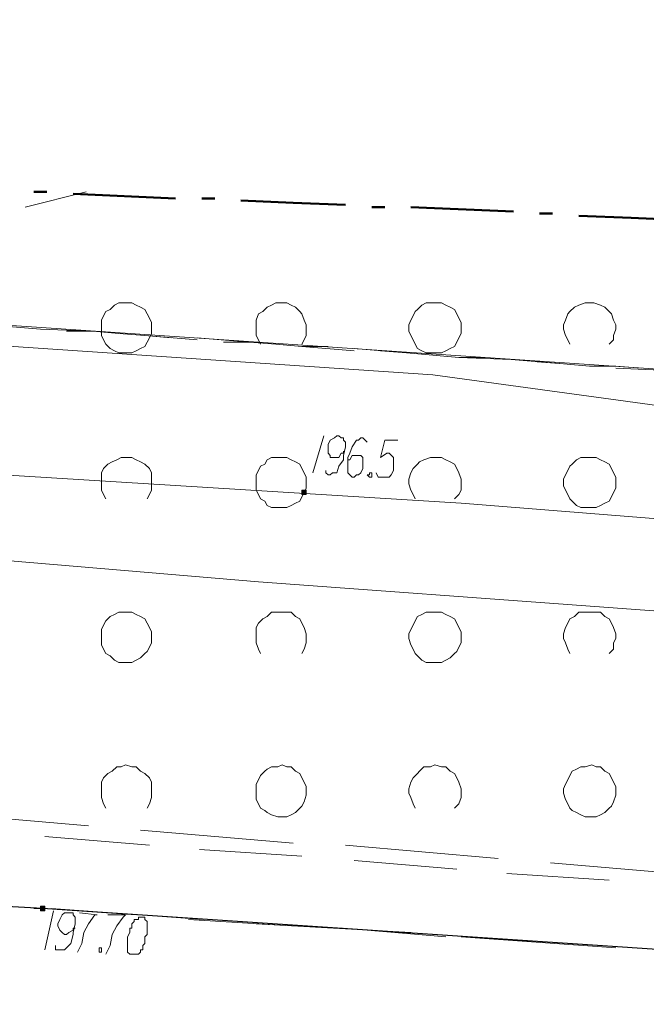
# Model space of a CAD drawing. Header units: metres. Extents: x 7431553 to 7432401, y 5544342 to 5544539.
# Tile 176 of 180: x 7432251 to 7432264, y 5544505 to 5544524. Entities that reach past the tile are written whole.
import ezdxf

# ---------------------------------------------------------------- set-up
doc = ezdxf.new("R2010")
doc.units = ezdxf.units.M
doc.header["$MEASUREMENT"] = 0
doc.layers.add('BG-PR90-PB-PZT-PZT01_2026_04_14$0$MAPA DCP', color=7, linetype='Continuous', lineweight=0)
doc.layers.add('PRIMETECH_XREF', color=7, linetype='Continuous', lineweight=5)

# ---------------------------------------------------------------- blocks, each defined once
blk = doc.blocks.new('BG-PR90-PB-PZT-PZT01_2026_04_14$0$Naddrwiną2025_v2klauzulap')
at = {"layer": 'BG-PR90-PB-PZT-PZT01_2026_04_14$0$MAPA DCP', "linetype": 'Continuous', "lineweight": 0, "transparency": 33554559}
for color, points in [(1, [(7431647.613, 5544671.154), (7431647.613, 5544671.154), (7431647.655, 5544671.154), (7431647.655, 5544671.154), (7431647.655, 5544671.154), (7431647.655, 5544671.197), (7431647.655, 5544671.197), (7431647.655, 5544671.197), (7431647.655, 5544671.197), (7431647.655, 5544671.239), (7431647.655, 5544671.239), (7431647.613, 5544671.239), (7431647.613, 5544671.239), (7431647.613, 5544671.239), (7431647.613, 5544671.239), (7431647.57, 5544671.239), (7431647.57, 5544671.197), (7431647.57, 5544671.197), (7431647.57, 5544671.197), (7431647.57, 5544671.197), (7431647.57, 5544671.154), (7431647.57, 5544671.154)]), (256, [(7431655.698, 5544666.074), (7431655.698, 5544666.074), (7431655.741, 5544666.074), (7431655.741, 5544666.074), (7431655.741, 5544666.074), (7431655.741, 5544666.117), (7431655.741, 5544666.117), (7431655.741, 5544666.117), (7431655.741, 5544666.117), (7431655.741, 5544666.159), (7431655.741, 5544666.159), (7431655.698, 5544666.159), (7431655.698, 5544666.159), (7431655.698, 5544666.159), (7431655.698, 5544666.159), (7431655.656, 5544666.159), (7431655.656, 5544666.117), (7431655.656, 5544666.117), (7431655.656, 5544666.117), (7431655.656, 5544666.117), (7431655.656, 5544666.074), (7431655.656, 5544666.074)])]:
    blk.add_hatch(color=color, dxfattribs=at).paths.add_polyline_path(points)
at = {"layer": 'BG-PR90-PB-PZT-PZT01_2026_04_14$0$MAPA DCP', "linetype": 'Continuous', "lineweight": 18, "transparency": 33554687}
for points in [[(7431647.782, 5544690.374), (7431650.83, 5544686.987), (7431669.838, 5544671.027), (7431674.706, 5544669.419), (7431674.071, 5544660.444), (7431673.859, 5544657.311), (7431673.182, 5544646.728), (7431669.795, 5544596.859), (7431670.727, 5544580.519), (7431669.541, 5544576.582), (7431663.784, 5544577.725), (7431638.977, 5544582.635), (7431654.894, 5544603.76), (7431656.037, 5544608.713), (7431647.147, 5544632.165), (7431642.49, 5544637.711), (7431645.919, 5544688.426), (7431646.046, 5544690.585)], [(7431643.422, 5544690.67), (7431644.268, 5544689.273), (7431645.919, 5544688.426), (7431642.49, 5544637.711), (7431640.585, 5544639.531)], [(7431644.734, 5544676.361), (7431644.649, 5544676.319), (7431644.565, 5544676.277), (7431644.438, 5544676.234), (7431644.353, 5544676.234), (7431644.268, 5544676.277), (7431644.141, 5544676.319), (7431644.099, 5544676.361), (7431644.014, 5544676.446), (7431643.972, 5544676.531), (7431643.93, 5544676.658), (7431643.93, 5544676.742), (7431643.93, 5544676.827), (7431643.972, 5544676.954), (7431644.014, 5544677.039), (7431644.099, 5544677.123), (7431644.141, 5544677.166), (7431644.268, 5544677.208), (7431644.353, 5544677.25), (7431644.438, 5544677.25), (7431644.565, 5544677.208), (7431644.649, 5544677.208), (7431644.734, 5544677.123)], [(7431650.745, 5544676.361), (7431650.661, 5544676.319), (7431650.534, 5544676.277), (7431650.449, 5544676.234), (7431650.364, 5544676.234), (7431650.237, 5544676.277), (7431650.153, 5544676.319), (7431650.068, 5544676.361), (7431650.026, 5544676.446), (7431649.941, 5544676.531), (7431649.941, 5544676.658), (7431649.941, 5544676.742), (7431649.941, 5544676.827), (7431649.941, 5544676.954), (7431650.026, 5544677.039), (7431650.068, 5544677.123), (7431650.153, 5544677.166), (7431650.237, 5544677.208), (7431650.364, 5544677.25), (7431650.449, 5544677.25), (7431650.534, 5544677.208), (7431650.661, 5544677.208), (7431650.745, 5544677.123)], [(7431656.249, 5544674.245), (7431656.46, 5544677.25)], [(7431655.148, 5544677.123), (7431655.021, 5544675.134)], [(7431656.291, 5544674.922), (7431656.418, 5544676.954)], [(7431647.74, 5544673.356), (7431647.655, 5544673.313), (7431647.57, 5544673.271), (7431647.443, 5544673.229), (7431647.358, 5544673.229), (7431647.232, 5544673.271), (7431647.147, 5544673.313), (7431647.062, 5544673.398), (7431647.02, 5544673.44), (7431646.978, 5544673.525), (7431646.935, 5544673.652), (7431646.935, 5544673.737), (7431646.935, 5544673.864), (7431646.978, 5544673.948), (7431647.02, 5544674.033), (7431647.062, 5544674.118), (7431647.147, 5544674.16), (7431647.232, 5544674.202), (7431647.358, 5544674.245), (7431647.443, 5544674.245), (7431647.57, 5544674.245), (7431647.655, 5544674.202), (7431647.74, 5544674.118)], [(7431653.751, 5544673.356), (7431653.666, 5544673.313), (7431653.539, 5544673.271), (7431653.455, 5544673.229), (7431653.37, 5544673.229), (7431653.243, 5544673.271), (7431653.158, 5544673.313), (7431653.074, 5544673.398), (7431653.031, 5544673.44), (7431652.947, 5544673.525), (7431652.947, 5544673.652), (7431652.904, 5544673.737), (7431652.947, 5544673.864), (7431652.947, 5544673.948), (7431653.031, 5544674.033), (7431653.074, 5544674.118), (7431653.158, 5544674.16), (7431653.243, 5544674.202), (7431653.37, 5544674.245), (7431653.455, 5544674.245), (7431653.539, 5544674.245), (7431653.666, 5544674.202), (7431653.751, 5544674.118)], [(7431654.936, 5544674.16), (7431654.767, 5544672.17)], [(7431656.079, 5544671.959), (7431656.249, 5544673.948)], [(7431655.995, 5544670.265), (7431656.164, 5544673.271)], [(7431644.734, 5544670.35), (7431644.649, 5544670.308), (7431644.565, 5544670.265), (7431644.268, 5544670.265), (7431644.141, 5544670.308), (7431644.099, 5544670.392), (7431644.014, 5544670.477), (7431643.972, 5544670.562), (7431643.93, 5544670.646), (7431643.93, 5544670.731), (7431643.93, 5544670.858), (7431643.972, 5544670.943), (7431644.014, 5544671.027), (7431644.099, 5544671.112), (7431644.141, 5544671.154), (7431644.268, 5544671.197), (7431644.353, 5544671.239), (7431644.438, 5544671.239), (7431644.565, 5544671.239), (7431644.649, 5544671.197), (7431644.734, 5544671.154)], [(7431650.745, 5544670.35), (7431650.661, 5544670.308), (7431650.534, 5544670.265), (7431650.237, 5544670.265), (7431650.153, 5544670.308), (7431650.068, 5544670.392), (7431650.026, 5544670.477), (7431649.941, 5544670.562), (7431649.941, 5544670.646), (7431649.941, 5544670.731), (7431649.941, 5544670.858), (7431649.941, 5544670.943), (7431650.026, 5544671.027), (7431650.068, 5544671.112), (7431650.153, 5544671.154), (7431650.237, 5544671.197), (7431650.364, 5544671.239), (7431650.449, 5544671.239), (7431650.534, 5544671.239), (7431650.661, 5544671.197), (7431650.745, 5544671.154)], [(7431654.682, 5544671.154), (7431654.555, 5544669.165)], [(7431655.91, 5544668.953), (7431656.037, 5544670.943)], [(7431655.698, 5544666.286), (7431655.91, 5544669.249)], [(7431647.74, 5544667.344), (7431647.655, 5544667.302), (7431647.57, 5544667.26), (7431647.232, 5544667.26), (7431647.147, 5544667.302), (7431647.062, 5544667.387), (7431647.02, 5544667.471), (7431646.978, 5544667.556), (7431646.935, 5544667.641), (7431646.935, 5544667.725), (7431646.935, 5544667.852), (7431646.978, 5544667.937), (7431647.02, 5544668.022), (7431647.062, 5544668.106), (7431647.147, 5544668.191), (7431647.232, 5544668.233), (7431647.358, 5544668.233), (7431647.443, 5544668.233), (7431647.57, 5544668.233), (7431647.655, 5544668.191), (7431647.74, 5544668.149)], [(7431653.751, 5544667.344), (7431653.666, 5544667.302), (7431653.539, 5544667.26), (7431653.243, 5544667.26), (7431653.158, 5544667.302), (7431653.074, 5544667.387), (7431653.031, 5544667.471), (7431652.947, 5544667.556), (7431652.947, 5544667.641), (7431652.904, 5544667.725), (7431652.947, 5544667.852), (7431652.947, 5544667.937), (7431653.031, 5544668.022), (7431653.074, 5544668.106), (7431653.158, 5544668.191), (7431653.243, 5544668.233), (7431653.37, 5544668.233), (7431653.455, 5544668.233), (7431653.539, 5544668.233), (7431653.666, 5544668.191), (7431653.751, 5544668.149)], [(7431654.471, 5544668.191), (7431654.301, 5544666.159)], [(7431655.698, 5544665.947), (7431655.698, 5544666.117), (7431655.825, 5544667.937)], [(7431642.067, 5544665.778), (7431641.771, 5544666.963)]]:
    blk.add_lwpolyline(points, dxfattribs=at)
at = {"layer": 'BG-PR90-PB-PZT-PZT01_2026_04_14$0$MAPA DCP', "color": 30, "linetype": 'Continuous', "lineweight": 18, "true_color": 0xff6500, "transparency": 33554687}
blk.add_lwpolyline([(7431638.68, 5544596.69), (7431641.136, 5544616.417), (7431642.236, 5544627.72), (7431643.337, 5544644.273), (7431645.327, 5544673.694), (7431647.613, 5544690.416)], dxfattribs=at)
at = {"layer": 'BG-PR90-PB-PZT-PZT01_2026_04_14$0$MAPA DCP', "color": 1, "linetype": 'Continuous', "lineweight": 18, "transparency": 33554687}
for points in [[(7431638.426, 5544590.425), (7431640.882, 5544604.056), (7431644.438, 5544628.398), (7431646.47, 5544652.358), (7431647.824, 5544674.245), (7431649.094, 5544690.162)], [(7431639.485, 5544588.266), (7431644.988, 5544618.026), (7431645.75, 5544622.64), (7431647.147, 5544644.273), (7431649.348, 5544670.308), (7431650.788, 5544689.908)], [(7431654.809, 5544675.98), (7431655.063, 5544678.944)], [(7431654.471, 5544672.001), (7431654.725, 5544674.964)], [(7431654.174, 5544668.022), (7431654.428, 5544670.985)], [(7431653.836, 5544664), (7431654.09, 5544667.006)]]:
    blk.add_lwpolyline(points, dxfattribs=at)
at = {"layer": 'BG-PR90-PB-PZT-PZT01_2026_04_14$0$MAPA DCP', "linetype": 'Continuous', "lineweight": 25, "transparency": 33554687}
blk.add_lwpolyline([(7431657.222, 5544688.934), (7431655.698, 5544666.117), (7431655.402, 5544660.74), (7431654.005, 5544639.404), (7431653.116, 5544628.059), (7431652.735, 5544622.048)], dxfattribs=at)
at = {"layer": 'BG-PR90-PB-PZT-PZT01_2026_04_14$0$MAPA DCP', "linetype": 'Continuous', "lineweight": 50, "transparency": 33554687}
for points in [[(7431642.321, 5544678.563), (7431642.279, 5544677.547), (7431642.236, 5544676.531)], [(7431642.194, 5544676.023), (7431642.194, 5544675.769)], [(7431642.152, 5544675.261), (7431642.067, 5544673.271)], [(7431642.067, 5544672.763), (7431642.067, 5544672.509)], [(7431642.025, 5544672.001), (7431641.982, 5544670.985), (7431641.94, 5544669.969)], [(7431641.898, 5544669.461), (7431641.898, 5544669.207)], [(7431641.898, 5544668.699), (7431641.813, 5544666.709)], [(7431641.771, 5544666.201), (7431641.771, 5544665.947)]]:
    blk.add_lwpolyline(points, dxfattribs=at)
at = {"layer": 'BG-PR90-PB-PZT-PZT01_2026_04_14$0$MAPA DCP', "color": 94, "linetype": 'Continuous', "lineweight": 18, "true_color": 0x009a00, "transparency": 33554687}
for points in [[(7431645.242, 5544678.266), (7431645.2, 5544677.25)], [(7431645.157, 5544676.742), (7431645.115, 5544676.234), (7431645.073, 5544675.726)], [(7431645.03, 5544675.218), (7431644.988, 5544674.202)], [(7431644.946, 5544673.694), (7431644.903, 5544673.186), (7431644.861, 5544672.678)], [(7431644.861, 5544672.17), (7431644.776, 5544671.154)], [(7431644.734, 5544670.646), (7431644.692, 5544670.138), (7431644.692, 5544669.63)], [(7431644.649, 5544669.122), (7431644.565, 5544668.106)], [(7431644.522, 5544667.598), (7431644.48, 5544667.09), (7431644.48, 5544666.582)], [(7431644.438, 5544666.074), (7431644.353, 5544665.058)]]:
    blk.add_lwpolyline(points, dxfattribs=at)
at = {"layer": 'BG-PR90-PB-PZT-PZT01_2026_04_14$0$MAPA DCP', "color": 97, "linetype": 'Continuous', "lineweight": 18, "true_color": 0x339a33, "transparency": 33554687}
for points in [[(7431645.242, 5544678.266), (7431645.2, 5544677.25)], [(7431645.157, 5544676.742), (7431645.115, 5544676.234), (7431645.073, 5544675.726)], [(7431645.03, 5544675.218), (7431644.988, 5544674.202)], [(7431644.946, 5544673.694), (7431644.903, 5544673.186), (7431644.861, 5544672.678)], [(7431644.861, 5544672.17), (7431644.776, 5544671.154)], [(7431644.734, 5544670.646), (7431644.692, 5544670.138), (7431644.692, 5544669.63)], [(7431644.649, 5544669.122), (7431644.565, 5544668.106)], [(7431644.522, 5544667.598), (7431644.48, 5544667.09), (7431644.48, 5544666.582)], [(7431644.438, 5544666.074), (7431644.353, 5544665.058)]]:
    blk.add_lwpolyline(points, dxfattribs=at)
at = {"layer": 'BG-PR90-PB-PZT-PZT01_2026_04_14$0$MAPA DCP', "color": 4, "linetype": 'Continuous', "lineweight": 18, "transparency": 33554687}
for points in [[(7431645.157, 5544676.742), (7431645.157, 5544677.25), (7431645.2, 5544677.758)], [(7431645.03, 5544675.218), (7431645.115, 5544676.234)], [(7431644.946, 5544673.694), (7431644.988, 5544674.202), (7431644.988, 5544674.71)], [(7431644.819, 5544672.17), (7431644.903, 5544673.186)], [(7431644.734, 5544670.646), (7431644.776, 5544671.154), (7431644.776, 5544671.662)], [(7431644.607, 5544669.122), (7431644.692, 5544670.138)], [(7431644.522, 5544667.598), (7431644.565, 5544668.106), (7431644.607, 5544668.614)], [(7431644.438, 5544666.074), (7431644.48, 5544667.09)]]:
    blk.add_lwpolyline(points, dxfattribs=at)
at = {"layer": 'BG-PR90-PB-PZT-PZT01_2026_04_14$0$MAPA DCP', "linetype": 'Continuous', "lineweight": 18, "transparency": 33554687}
for points in [[(7431647.401, 5544677.25), (7431647.316, 5544677.25), (7431647.232, 5544677.208), (7431647.147, 5544677.166), (7431647.062, 5544677.123), (7431647.02, 5544677.039), (7431646.978, 5544676.954), (7431646.935, 5544676.869), (7431646.935, 5544676.785), (7431646.935, 5544676.658), (7431646.935, 5544676.573), (7431646.978, 5544676.488), (7431647.062, 5544676.404), (7431647.105, 5544676.361), (7431647.189, 5544676.319), (7431647.274, 5544676.277), (7431647.358, 5544676.234), (7431647.486, 5544676.234), (7431647.57, 5544676.277), (7431647.655, 5544676.319), (7431647.74, 5544676.361), (7431647.782, 5544676.404), (7431647.867, 5544676.488), (7431647.909, 5544676.573), (7431647.909, 5544676.658), (7431647.909, 5544676.785), (7431647.909, 5544676.869), (7431647.867, 5544676.954), (7431647.824, 5544677.039), (7431647.782, 5544677.123), (7431647.697, 5544677.166), (7431647.613, 5544677.208), (7431647.528, 5544677.25)], [(7431653.412, 5544677.25), (7431653.328, 5544677.25), (7431653.243, 5544677.208), (7431653.158, 5544677.166), (7431653.074, 5544677.123), (7431653.031, 5544677.039), (7431652.947, 5544676.954), (7431652.947, 5544676.869), (7431652.904, 5544676.785), (7431652.947, 5544676.658), (7431652.947, 5544676.573), (7431652.989, 5544676.488), (7431653.031, 5544676.404), (7431653.116, 5544676.361), (7431653.201, 5544676.319), (7431653.285, 5544676.277), (7431653.37, 5544676.234), (7431653.455, 5544676.234), (7431653.582, 5544676.277), (7431653.666, 5544676.319), (7431653.751, 5544676.361), (7431653.793, 5544676.404), (7431653.836, 5544676.488), (7431653.878, 5544676.573), (7431653.92, 5544676.658), (7431653.92, 5544676.785), (7431653.92, 5544676.869), (7431653.878, 5544676.954), (7431653.836, 5544677.039), (7431653.751, 5544677.123), (7431653.709, 5544677.166), (7431653.624, 5544677.208), (7431653.497, 5544677.25)], [(7431644.438, 5544674.245), (7431644.311, 5544674.245), (7431644.226, 5544674.202), (7431644.141, 5544674.16), (7431644.057, 5544674.118), (7431644.014, 5544674.033), (7431643.972, 5544673.948), (7431643.93, 5544673.864), (7431643.93, 5544673.779), (7431643.93, 5544673.652), (7431643.93, 5544673.567), (7431643.972, 5544673.483), (7431644.057, 5544673.398), (7431644.099, 5544673.356), (7431644.183, 5544673.313), (7431644.268, 5544673.271), (7431644.353, 5544673.229), (7431644.48, 5544673.229), (7431644.565, 5544673.271), (7431644.649, 5544673.313), (7431644.734, 5544673.356), (7431644.819, 5544673.398), (7431644.861, 5544673.483), (7431644.903, 5544673.567), (7431644.903, 5544673.652), (7431644.903, 5544673.779), (7431644.903, 5544673.864), (7431644.861, 5544673.948), (7431644.819, 5544674.033), (7431644.776, 5544674.118), (7431644.692, 5544674.16), (7431644.607, 5544674.202), (7431644.522, 5544674.245)], [(7431650.407, 5544674.245), (7431650.322, 5544674.245), (7431650.237, 5544674.202), (7431650.153, 5544674.16), (7431650.068, 5544674.118), (7431650.026, 5544674.033), (7431649.983, 5544673.948), (7431649.941, 5544673.864), (7431649.941, 5544673.779), (7431649.941, 5544673.652), (7431649.941, 5544673.567), (7431649.983, 5544673.483), (7431650.026, 5544673.398), (7431650.11, 5544673.356), (7431650.195, 5544673.313), (7431650.28, 5544673.271), (7431650.364, 5544673.229), (7431650.449, 5544673.229), (7431650.576, 5544673.271), (7431650.661, 5544673.313), (7431650.745, 5544673.356), (7431650.788, 5544673.398), (7431650.872, 5544673.483), (7431650.915, 5544673.567), (7431650.915, 5544673.652), (7431650.915, 5544673.779), (7431650.915, 5544673.864), (7431650.872, 5544673.948), (7431650.83, 5544674.033), (7431650.745, 5544674.118), (7431650.703, 5544674.16), (7431650.618, 5544674.202), (7431650.534, 5544674.245)], [(7431647.401, 5544671.239), (7431647.316, 5544671.239), (7431647.232, 5544671.197), (7431647.147, 5544671.154), (7431647.062, 5544671.112), (7431647.02, 5544671.027), (7431646.978, 5544670.943), (7431646.935, 5544670.858), (7431646.935, 5544670.773), (7431646.935, 5544670.689), (7431646.935, 5544670.562), (7431646.978, 5544670.477), (7431647.062, 5544670.435), (7431647.105, 5544670.35), (7431647.189, 5544670.308), (7431647.274, 5544670.265), (7431647.358, 5544670.265), (7431647.486, 5544670.265), (7431647.57, 5544670.265), (7431647.655, 5544670.308), (7431647.74, 5544670.35), (7431647.782, 5544670.435), (7431647.867, 5544670.477), (7431647.909, 5544670.562), (7431647.909, 5544670.689), (7431647.909, 5544670.773), (7431647.909, 5544670.858), (7431647.867, 5544670.943), (7431647.824, 5544671.027), (7431647.782, 5544671.112), (7431647.697, 5544671.154), (7431647.613, 5544671.197), (7431647.528, 5544671.239)], [(7431653.412, 5544671.239), (7431653.328, 5544671.239), (7431653.243, 5544671.197), (7431653.158, 5544671.154), (7431653.074, 5544671.112), (7431653.031, 5544671.027), (7431652.947, 5544670.943), (7431652.947, 5544670.858), (7431652.904, 5544670.773), (7431652.947, 5544670.689), (7431652.947, 5544670.562), (7431652.989, 5544670.477), (7431653.031, 5544670.435), (7431653.116, 5544670.35), (7431653.201, 5544670.308), (7431653.285, 5544670.265), (7431653.37, 5544670.265), (7431653.455, 5544670.265), (7431653.582, 5544670.265), (7431653.666, 5544670.308), (7431653.751, 5544670.35), (7431653.793, 5544670.435), (7431653.836, 5544670.477), (7431653.878, 5544670.562), (7431653.92, 5544670.689), (7431653.92, 5544670.773), (7431653.92, 5544670.858), (7431653.878, 5544670.943), (7431653.836, 5544671.027), (7431653.751, 5544671.112), (7431653.709, 5544671.154), (7431653.624, 5544671.197), (7431653.497, 5544671.239)], [(7431644.438, 5544668.233), (7431644.311, 5544668.233), (7431644.226, 5544668.191), (7431644.141, 5544668.149), (7431644.057, 5544668.106), (7431644.014, 5544668.022), (7431643.972, 5544667.937), (7431643.93, 5544667.852), (7431643.93, 5544667.768), (7431643.93, 5544667.683), (7431643.93, 5544667.598), (7431643.972, 5544667.514), (7431644.057, 5544667.429), (7431644.099, 5544667.344), (7431644.183, 5544667.302), (7431644.268, 5544667.26), (7431644.353, 5544667.26), (7431644.48, 5544667.26), (7431644.565, 5544667.26), (7431644.649, 5544667.302), (7431644.734, 5544667.344), (7431644.819, 5544667.429), (7431644.861, 5544667.514), (7431644.903, 5544667.598), (7431644.903, 5544667.683), (7431644.903, 5544667.768), (7431644.903, 5544667.852), (7431644.861, 5544667.937), (7431644.819, 5544668.022), (7431644.776, 5544668.106), (7431644.692, 5544668.149), (7431644.607, 5544668.191), (7431644.522, 5544668.233)], [(7431650.407, 5544668.233), (7431650.322, 5544668.233), (7431650.237, 5544668.191), (7431650.153, 5544668.149), (7431650.068, 5544668.106), (7431650.026, 5544668.022), (7431649.983, 5544667.937), (7431649.941, 5544667.852), (7431649.941, 5544667.768), (7431649.941, 5544667.683), (7431649.941, 5544667.598), (7431649.983, 5544667.514), (7431650.026, 5544667.429), (7431650.11, 5544667.344), (7431650.195, 5544667.302), (7431650.28, 5544667.26), (7431650.364, 5544667.26), (7431650.449, 5544667.26), (7431650.576, 5544667.26), (7431650.661, 5544667.302), (7431650.745, 5544667.344), (7431650.788, 5544667.429), (7431650.872, 5544667.514), (7431650.915, 5544667.598), (7431650.915, 5544667.683), (7431650.915, 5544667.768), (7431650.915, 5544667.852), (7431650.872, 5544667.937), (7431650.83, 5544668.022), (7431650.745, 5544668.106), (7431650.703, 5544668.149), (7431650.618, 5544668.191), (7431650.534, 5544668.233)]]:
    blk.add_lwpolyline(points, close=True, dxfattribs=at)
at = {"layer": 'BG-PR90-PB-PZT-PZT01_2026_04_14$0$MAPA DCP', "color": 1, "linetype": 'Continuous', "lineweight": 9, "transparency": 33554687}
for points in [[(7431646.597, 5544673.017), (7431646.597, 5544672.763), (7431646.935, 5544672.678), (7431646.851, 5544672.805), (7431646.851, 5544672.848), (7431646.935, 5544672.932), (7431646.978, 5544672.932), (7431647.062, 5544672.932), (7431647.189, 5544672.932), (7431647.274, 5544672.89), (7431647.316, 5544672.848), (7431647.316, 5544672.721), (7431647.316, 5544672.636), (7431647.232, 5544672.594)], [(7431646.639, 5544672.424), (7431646.597, 5544672.382), (7431646.554, 5544672.34), (7431646.554, 5544672.297), (7431646.597, 5544672.255), (7431646.597, 5544672.213), (7431646.724, 5544672.128), (7431646.851, 5544672.086), (7431646.935, 5544672.043), (7431647.105, 5544672.043), (7431647.189, 5544672.043), (7431647.232, 5544672.043), (7431647.274, 5544672.086), (7431647.316, 5544672.128), (7431647.316, 5544672.17), (7431647.274, 5544672.213), (7431647.274, 5544672.255), (7431647.232, 5544672.297), (7431647.147, 5544672.34), (7431647.105, 5544672.34), (7431647.02, 5544672.34), (7431646.978, 5544672.34), (7431646.935, 5544672.34), (7431646.893, 5544672.297), (7431646.893, 5544672.255), (7431646.893, 5544672.213), (7431646.893, 5544672.17), (7431646.893, 5544672.128), (7431646.978, 5544672.086), (7431646.978, 5544672.043), (7431647.02, 5544672.043)], [(7431647.189, 5544671.62), (7431647.232, 5544671.62), (7431647.274, 5544671.662), (7431647.274, 5544671.705), (7431647.232, 5544671.747), (7431647.232, 5544671.789), (7431647.232, 5544671.832), (7431647.105, 5544671.874), (7431646.978, 5544671.959), (7431646.893, 5544671.959), (7431646.724, 5544672.001), (7431646.639, 5544672.001), (7431646.597, 5544671.959), (7431646.554, 5544671.959), (7431646.554, 5544671.916), (7431646.512, 5544671.874), (7431646.512, 5544671.832), (7431646.554, 5544671.789), (7431646.597, 5544671.705), (7431646.681, 5544671.662), (7431646.724, 5544671.662), (7431646.808, 5544671.662), (7431646.851, 5544671.662), (7431646.893, 5544671.705), (7431646.935, 5544671.705), (7431646.935, 5544671.747), (7431646.935, 5544671.789), (7431646.935, 5544671.832), (7431646.935, 5544671.874), (7431646.851, 5544671.916), (7431646.851, 5544671.959), (7431646.808, 5544671.959)], [(7431646.512, 5544671.578), (7431647.232, 5544671.366)]]:
    blk.add_lwpolyline(points, dxfattribs=at)
blk.add_lwpolyline([(7431647.232, 5544672.467), (7431647.232, 5544672.509), (7431647.316, 5544672.509), (7431647.316, 5544672.467), (7431647.274, 5544672.424), (7431647.274, 5544672.467)], close=True, dxfattribs=at)
at = {"layer": 'BG-PR90-PB-PZT-PZT01_2026_04_14$0$MAPA DCP', "color": 1, "linetype": 'Continuous', "lineweight": 0, "transparency": 33554687}
blk.add_lwpolyline([(7431647.613, 5544671.154), (7431647.613, 5544671.154), (7431647.655, 5544671.154), (7431647.655, 5544671.154), (7431647.655, 5544671.154), (7431647.655, 5544671.197), (7431647.655, 5544671.197), (7431647.655, 5544671.197), (7431647.655, 5544671.197), (7431647.655, 5544671.239), (7431647.655, 5544671.239), (7431647.613, 5544671.239), (7431647.613, 5544671.239), (7431647.613, 5544671.239), (7431647.613, 5544671.239), (7431647.57, 5544671.239), (7431647.57, 5544671.197), (7431647.57, 5544671.197), (7431647.57, 5544671.197), (7431647.57, 5544671.197), (7431647.57, 5544671.154), (7431647.57, 5544671.154), (7431647.613, 5544671.154)], close=True, dxfattribs=at)
at = {"layer": 'BG-PR90-PB-PZT-PZT01_2026_04_14$0$MAPA DCP', "linetype": 'Continuous', "lineweight": 9, "transparency": 33554687}
for points in [[(7431655.868, 5544668.064), (7431655.868, 5544667.979), (7431655.91, 5544667.979), (7431655.91, 5544667.895), (7431655.952, 5544667.895), (7431655.995, 5544667.852), (7431656.037, 5544667.852), (7431656.079, 5544667.852), (7431656.079, 5544667.81), (7431656.122, 5544667.81), (7431656.164, 5544667.81), (7431656.249, 5544667.768), (7431656.333, 5544667.768), (7431656.418, 5544667.768), (7431656.46, 5544667.768), (7431656.503, 5544667.768), (7431656.545, 5544667.768), (7431656.587, 5544667.81), (7431656.587, 5544667.852), (7431656.587, 5544667.895), (7431656.587, 5544667.937), (7431656.587, 5544667.979), (7431656.545, 5544668.022), (7431656.503, 5544668.022), (7431656.503, 5544668.064), (7431656.46, 5544668.064), (7431656.418, 5544668.064), (7431656.376, 5544668.106), (7431656.333, 5544668.106), (7431656.291, 5544668.106), (7431656.249, 5544668.106), (7431656.206, 5544668.149), (7431656.164, 5544668.149), (7431656.122, 5544668.149), (7431656.079, 5544668.149), (7431656.037, 5544668.149), (7431655.995, 5544668.149), (7431655.952, 5544668.149), (7431655.91, 5544668.106), (7431655.868, 5544668.106)], [(7431656.46, 5544667.217), (7431656.46, 5544667.26), (7431656.545, 5544667.26), (7431656.545, 5544667.217), (7431656.503, 5544667.217)]]:
    blk.add_lwpolyline(points, close=True, dxfattribs=at)
for points in [[(7431655.825, 5544667.387), (7431655.825, 5544667.725), (7431655.868, 5544667.683), (7431656.037, 5544667.556), (7431656.206, 5544667.471), (7431656.418, 5544667.429), (7431656.587, 5544667.344)], [(7431655.783, 5544666.836), (7431655.825, 5544667.175), (7431655.825, 5544667.133), (7431655.995, 5544667.006), (7431656.164, 5544666.921), (7431656.376, 5544666.879), (7431656.545, 5544666.794)], [(7431656.418, 5544666.371), (7431656.503, 5544666.371), (7431656.503, 5544666.54), (7431656.46, 5544666.582), (7431656.376, 5544666.667), (7431656.206, 5544666.709), (7431656.164, 5544666.709), (7431655.995, 5544666.752), (7431655.91, 5544666.752), (7431655.868, 5544666.752), (7431655.825, 5544666.709), (7431655.783, 5544666.709), (7431655.783, 5544666.667), (7431655.783, 5544666.625), (7431655.783, 5544666.582), (7431655.783, 5544666.54), (7431655.825, 5544666.498), (7431655.91, 5544666.455), (7431655.995, 5544666.413), (7431656.037, 5544666.413), (7431656.122, 5544666.455), (7431656.164, 5544666.498), (7431656.206, 5544666.54), (7431656.206, 5544666.582), (7431656.164, 5544666.625), (7431656.122, 5544666.709), (7431656.079, 5544666.709), (7431656.079, 5544666.752)], [(7431655.741, 5544666.328), (7431656.503, 5544666.159)]]:
    blk.add_lwpolyline(points, dxfattribs=at)
at = {"layer": 'BG-PR90-PB-PZT-PZT01_2026_04_14$0$MAPA DCP', "linetype": 'Continuous', "lineweight": 0, "transparency": 33554687}
blk.add_lwpolyline([(7431655.698, 5544666.074), (7431655.698, 5544666.074), (7431655.741, 5544666.074), (7431655.741, 5544666.074), (7431655.741, 5544666.074), (7431655.741, 5544666.117), (7431655.741, 5544666.117), (7431655.741, 5544666.117), (7431655.741, 5544666.117), (7431655.741, 5544666.159), (7431655.741, 5544666.159), (7431655.698, 5544666.159), (7431655.698, 5544666.159), (7431655.698, 5544666.159), (7431655.698, 5544666.159), (7431655.656, 5544666.159), (7431655.656, 5544666.117), (7431655.656, 5544666.117), (7431655.656, 5544666.117), (7431655.656, 5544666.117), (7431655.656, 5544666.074), (7431655.656, 5544666.074), (7431655.698, 5544666.074)], close=True, dxfattribs=at)
blk = doc.blocks.new('BG-PR90-PB-PZT-PZT01_2026_04_14')
at = {"layer": 'BG-PR90-PB-PZT-PZT01_2026_04_14$0$MAPA DCP', "rotation": 270}
blk.add_blockref('BG-PR90-PB-PZT-PZT01_2026_04_14$0$Naddrwiną2025_v2klauzulap', (1887585.788, 12976162.34), dxfattribs=at)

msp = doc.modelspace()

# ---------------------------------------------------------------- block references
at = {"layer": 'PRIMETECH_XREF', "linetype": 'Continuous', "lineweight": 0, "rotation": 360}
msp.add_blockref('BG-PR90-PB-PZT-PZT01_2026_04_14', (0, 0), dxfattribs=at)

doc.saveas('drawing.dxf')
